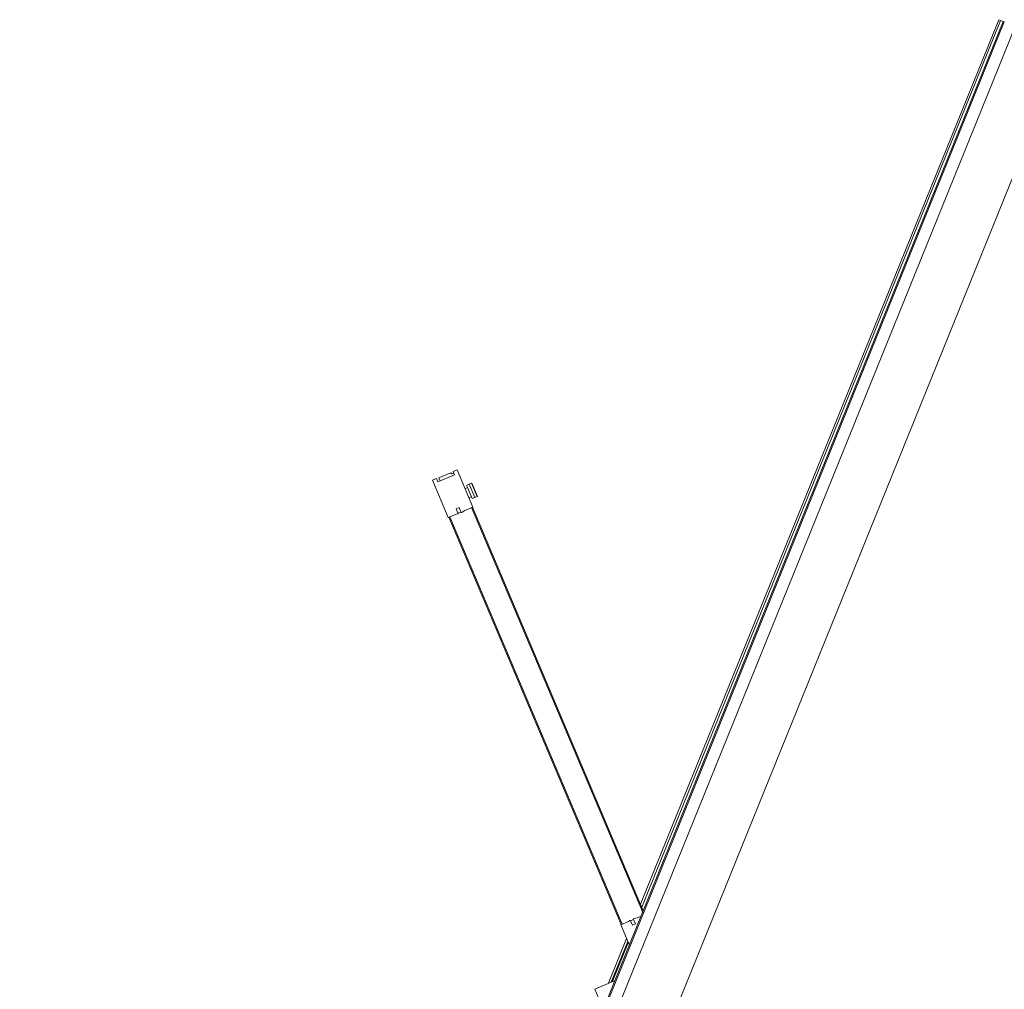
# Model space of a CAD drawing. Header units: inches. Extents: x 424 to 2043, y -237 to 445.
# Tile 39 of 256: x 630.05 to 631.9, y -123.36 to -121.54. Entities that reach past the tile are written whole.
import ezdxf

# ---------------------------------------------------------------- set-up
doc = ezdxf.new("R2010")
doc.units = ezdxf.units.IN
doc.header["$MEASUREMENT"] = 0
doc.layers.add('A-DOOR', color=31, linetype='Continuous', lineweight=9)

# ---------------------------------------------------------------- blocks, each defined once
blk = doc.blocks.new('5-panel_Bi-fold_external_door_10806 - Type 1-225860-همکف')
at = {"layer": 'A-DOOR'}
for p, q in [((1.3827, 0.745), (1.3289, 0.6912)), ((1.3884, 0.7393), (1.3827, 0.745)), ((1.3834, 0.7343), (1.3884, 0.7393)), ((1.4074, 0.7103), (1.3834, 0.7343)), ((1.3912, 0.7354), (1.3868, 0.731)), ((1.4085, 0.7181), (1.3912, 0.7354)), ((1.3643, 0.6559), (1.418, 0.7096)), ((1.4069, 0.7165), (1.4085, 0.7181)), ((1.4103, 0.7131), (1.4069, 0.7165)), ((1.4124, 0.7153), (1.4074, 0.7103)), ((1.418, 0.7096), (1.4124, 0.7153)), ((1.3297, 0.6905), (0.7433, 0.1042)), ((1.3311, 0.6891), (0.7447, 0.1028)), ((1.3289, 0.6912), (1.3401, 0.6801)), ((1.3297, 0.6905), (1.3311, 0.6891)), ((1.3422, 0.6765), (1.3493, 0.6836)), ((1.3493, 0.6836), (1.3535, 0.6794)), ((1.3401, 0.6801), (1.3422, 0.6765)), ((1.3429, 0.6773), (1.3472, 0.673)), ((1.3535, 0.6794), (1.3462, 0.672)), ((1.3462, 0.672), (1.3528, 0.6674)), ((1.3528, 0.6674), (1.3643, 0.6559)), ((1.3775, 0.669), (1.381, 0.6655)), ((1.3785, 0.6629), (1.381, 0.6655)), ((1.3943, 0.6788), (1.381, 0.6655)), ((1.4015, 0.6781), (1.3824, 0.659)), ((1.3855, 0.6559), (1.4046, 0.675)), ((1.3855, 0.6559), (1.4046, 0.675)), ((1.3861, 0.6553), (1.4052, 0.6744)), ((1.3943, 0.6788), (1.3907, 0.6823)), ((1.3943, 0.6788), (1.3976, 0.682)), ((1.3976, 0.682), (1.4015, 0.6781)), ((1.4015, 0.6781), (1.4024, 0.6772)), ((1.4024, 0.6772), (1.4046, 0.675)), ((1.4046, 0.675), (1.4052, 0.6744)), ((1.3622, 0.658), (0.7797, 0.0755)), ((1.3636, 0.6566), (0.7825, 0.0755)), ((1.3622, 0.658), (1.3636, 0.6566)), ((1.3824, 0.659), (1.3785, 0.6629)), ((1.3833, 0.6581), (1.3824, 0.659)), ((1.3855, 0.6559), (1.3833, 0.6581)), ((1.3861, 0.6553), (1.3855, 0.6559)), ((0.6127, 0.1049), (0.6012, 0.0933)), ((0.6421, 0.0755), (0.6127, 0.1049)), ((0.7426, 0.1049), (0.7132, 0.0755)), ((0.7538, 0.0937), (0.7426, 0.1049)), ((0.7447, 0.1028), (0.7433, 0.1042)), ((0.7573, 0.0917), (0.7538, 0.0937)), ((2.581, 0.0759), (-2.331, 0.0759)), ((0.7228, 0.0851), (0.6325, 0.0851)), ((0.6365, 0.0811), (0.7188, 0.0811)), ((0.7152, 0.0796), (0.6402, 0.0796)), ((0.7502, 0.0846), (0.7573, 0.0917)), ((0.7545, 0.0803), (0.7502, 0.0846)), ((0.7618, 0.0877), (0.7545, 0.0803)), ((0.7608, 0.0867), (0.7566, 0.0909)), ((0.7664, 0.0811), (0.7618, 0.0877)), ((0.772, 0.0755), (0.7664, 0.0811)), ((0.7881, 0.0811), (2.581, 0.0811)), ((2.581, 0.0851), (0.7921, 0.0851)), ((2.581, 0.0851), (2.581, 0.0811)), ((2.581, 0.0811), (2.581, 0.0801)), ((2.581, 0.0801), (2.581, 0.0755)), ((2.581, 0.0759), (2.581, 0.0755)), ((2.581, 0.0755), (2.581, 0.0743)), ((2.581, 0.0743), (2.581, 0.0737)), ((2.581, 0.0737), (-2.331, 0.0737)), ((-2.331, 0.0516), (2.581, 0.0516)), ((-2.331, -0.05), (2.581, -0.05))]:
    blk.add_line(p, q, dxfattribs=at)
for points in [[(0.6383, 0.0792), (0.6386, 0.0794), (0.6392, 0.0795), (0.6399, 0.0796), (0.6402, 0.0796)], [(0.7152, 0.0796), (0.7155, 0.0796), (0.7161, 0.0795), (0.7167, 0.0794), (0.717, 0.0792)]]:
    blk.add_open_spline(points, degree=3, dxfattribs=at)

msp = doc.modelspace()

# ---------------------------------------------------------------- block references
at = {"layer": 'A-DOOR', "rotation": 67.95454702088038}
msp.add_blockref('5-panel_Bi-fold_external_door_10806 - Type 1-225860-همکف', (630.9976, -123.9677), dxfattribs=at)

doc.saveas('drawing.dxf')
